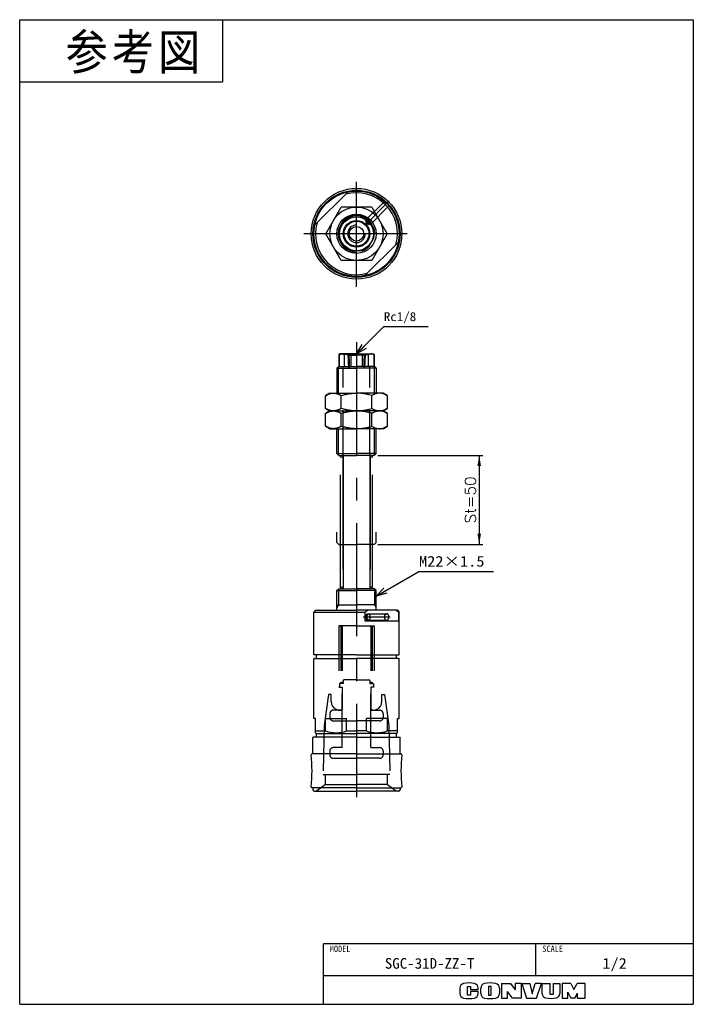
# Model space of a CAD drawing. Extents: x 0 to 189, y 0 to 277.
import ezdxf

# ---------------------------------------------------------------- set-up
doc = ezdxf.new("R2010")
doc.units = 0
for name, pattern in [('CENTER', [50.8, 31.75, -6.35, 6.35, -6.35]), ('DASHED', [19.05, 12.7, -6.35]), ('PHANTOM', [63.5, 31.75, -6.35, 6.35, -6.35, 6.35, -6.35])]:
    doc.linetypes.add(name, pattern=pattern)
doc.layers.get('0').update_dxf_attribs({"linetype": 'CONTINUOUS'})
doc.layers.get('DEFPOINTS').update_dxf_attribs({"linetype": 'CONTINUOUS'})
doc.styles.add('MX_DIMTXSTY_2', font='txt.sh', dxfattribs={"width": 1.05, "bigfont": 'extfont'})
doc.styles.add('MX_NOTE_STANDARD', font='txt.sh', dxfattribs={"bigfont": 'extfont'})
doc.dimstyles.new('MX_DIMSTYLE_参考図', dxfattribs={"dimtxt": 3, "dimasz": 2.5, "dimexe": 1, "dimexo": 1, "dimgap": 1, "dimtad": 1, "dimlfac": 2, "dimdsep": 46, "dimtxsty": 'MX_NOTE_STANDARD', "dimblk1": 'OPEN30', "dimblk2": 'OPEN30', "dimsah": 1, "dimcen": 2.5, "dimadec": 0, "dimazin": 0, "dimtfac": 1, "dimtmove": 0, "dimatfit": 3, "dimldrblk": 'OPEN30', "dimfxl": 1, "dimtzin": 0, "dimarcsym": 0})
doc.dimstyles.new('MXDIMSTYLE', dxfattribs={"dimtxt": 3, "dimasz": 2.5, "dimexe": 1, "dimexo": 1, "dimgap": 1, "dimtad": 1, "dimdsep": 46, "dimtxsty": 'MX_NOTE_STANDARD', "dimblk1": 'OPEN30', "dimblk2": 'OPEN30', "dimsah": 1, "dimcen": 2.5, "dimadec": 0, "dimazin": 0, "dimtfac": 1, "dimtmove": 0, "dimatfit": 3, "dimldrblk": 'OPEN30', "dimfxl": 1, "dimtzin": 0, "dimarcsym": 0})

# ---------------------------------------------------------------- blocks, each defined once
blk = doc.blocks.new('*D1')
at = {"color": 22, "linetype": 'CONTINUOUS'}
for p, q in [((100.678667, 154.213728), (130.179855, 154.213728)), ((129.179855, 154.213728), (129.179855, 129.213728)), ((100.678667, 129.213728), (130.179855, 129.213728))]:
    blk.add_line(p, q, dxfattribs=at)
for points in [[(128.679854, 151.213728), (129.679856, 151.213728), (129.179855, 154.213728)], [(129.679856, 132.213728), (128.679854, 132.213728), (129.179855, 129.213728)]]:
    blk.add_solid(points, dxfattribs=at)
at = {"layer": 'DEFPOINTS', "color": 0, "linetype": 'CONTINUOUS'}
for p in [(99.678667, 154.213728), (99.678667, 129.213728), (129.179855, 129.213728)]:
    blk.add_point(p, dxfattribs=at)
at = {"color": 22, "linetype": 'CONTINUOUS', "insert": (126.679855, 141.713728), "char_height": 3, "attachment_point": 5, "rotation": 90, "style": 'MX_DIMTXSTY_2'}
blk.add_mtext('\\A1;St=50', dxfattribs=at)
blk = doc.blocks.new('_OPEN30')
at = {"color": 0, "linetype": 'ByBlock', "lineweight": -2}
for p, q in [((-1, 0.267949), (0, 0)), ((0, 0), (-1, -0.267949)), ((0, 0), (-1, 0))]:
    blk.add_line(p, q, dxfattribs=at)

msp = doc.modelspace()

# ---------------------------------------------------------------- linework, layer by layer
at = {"color": 150, "linetype": 'CONTINUOUS'}
for p, q in [((0, 0), (0, 276.625)), ((0, 276.625), (189.3573, 276.625)), ((57, 276.625), (57, 259.125)), ((189.3573, 276.625), (189.3573, 0)), ((0, 259.125), (57, 259.125)), ((0, 0), (189.3573, 0))]:
    msp.add_line(p, q, dxfattribs=at)
at = {"color": 7, "linetype": 'CENTER'}
for p, q in [((94.6787, 201.558), (94.6787, 231.0475)), ((103.8975, 225.6994), (97.1696, 218.9715)), ((108.9198, 216.4805), (79.8827, 216.4805)), ((94.6787, 186.0216), (94.6787, 58.2391)), ((96.5748, 108.8137), (104.1693, 108.8137))]:
    msp.add_line(p, q, dxfattribs=at)
at = {"color": 254, "linetype": 'CONTINUOUS'}
for p, q in [((92.298, 228.242), (82.9172, 218.8612)), ((86.0184, 216.4805), (90.3485, 223.9805)), ((99.0088, 223.9805), (90.3485, 223.9805)), ((99.0088, 223.9805), (103.3389, 216.4805)), ((89.7844, 217.5035), (91.3457, 220.2076)), ((93.1174, 221.2305), (96.2399, 221.2305)), ((98.0117, 220.2076), (99.5729, 217.5035)), ((90.3485, 208.9805), (86.0184, 216.4805)), ((103.3389, 216.4805), (99.0088, 208.9805)), ((91.3457, 212.7535), (89.7844, 215.4576)), ((106.4402, 214.0999), (97.0593, 204.7191)), ((99.5729, 215.4576), (98.0117, 212.7535)), ((96.2399, 211.7305), (93.1174, 211.7305)), ((99.0088, 208.9805), (90.3485, 208.9805)), ((89.9287, 182.7137), (89.6787, 182.5694)), ((90.565, 182.7137), (89.9287, 182.7137)), ((94.6787, 182.7137), (90.565, 182.7137)), ((94.6787, 182.7137), (98.7923, 182.7137)), ((98.7923, 182.7137), (99.4287, 182.7137)), ((99.4287, 182.7137), (99.6787, 182.5694)), ((89.6787, 182.5694), (89.6787, 179.2137)), ((89.7844, 182.5694), (89.6787, 182.5694)), ((89.7844, 182.5694), (89.7844, 179.2137)), ((91.3457, 179.2137), (91.3457, 182.5694)), ((93.1174, 182.5694), (91.3457, 182.5694)), ((93.1174, 182.5694), (93.1174, 179.2137)), ((96.2399, 182.5694), (98.0117, 182.5694)), ((96.2399, 182.5694), (96.2399, 179.2137)), ((98.0117, 179.2137), (98.0117, 182.5694)), ((99.5729, 182.5694), (99.6787, 182.5694)), ((99.5729, 182.5694), (99.5729, 179.2137)), ((99.6787, 182.5694), (99.6787, 179.2137)), ((89.1787, 178.7137), (89.6787, 179.2137)), ((89.1787, 178.7137), (89.1787, 171.7137)), ((89.1787, 178.7137), (94.6787, 178.7137)), ((89.6787, 179.2137), (89.7844, 179.2137)), ((89.6787, 179.2137), (94.6787, 179.2137)), ((89.7844, 179.2137), (91.3457, 179.2137)), ((90.4287, 179.2137), (90.9787, 179.2137)), ((91.3457, 179.2137), (93.1174, 179.2137)), ((93.1174, 179.2137), (94.6787, 179.2137)), ((96.2399, 179.2137), (94.6787, 179.2137)), ((99.6787, 179.2137), (94.6787, 179.2137)), ((100.1787, 178.7137), (94.6787, 178.7137)), ((98.0117, 179.2137), (96.2399, 179.2137)), ((99.5729, 179.2137), (98.0117, 179.2137)), ((98.9287, 179.2137), (98.3787, 179.2137)), ((99.6787, 179.2137), (99.5729, 179.2137)), ((100.1787, 178.7137), (99.6787, 179.2137)), ((100.1787, 178.7137), (100.1787, 171.7137)), ((85.9287, 170.992), (87.1787, 171.7137)), ((87.1787, 171.7137), (86.0184, 171.0439)), ((87.1787, 171.7137), (88.1835, 171.7137)), ((87.1787, 171.7137), (89.3347, 171.7137)), ((88.1835, 171.7137), (94.6787, 171.7137)), ((101.1739, 171.7137), (94.6787, 171.7137)), ((102.1787, 171.7137), (100.0227, 171.7137)), ((102.1787, 171.7137), (101.1739, 171.7137)), ((103.4287, 170.992), (102.1787, 171.7137)), ((102.1787, 171.7137), (103.3389, 171.0439)), ((85.9287, 167.4354), (85.9287, 170.992)), ((90.3485, 167.3836), (90.3485, 171.0439)), ((99.0088, 167.3836), (99.0088, 171.0439)), ((103.4287, 167.4354), (103.4287, 170.992)), ((87.1787, 166.7137), (85.9287, 167.4354)), ((85.9287, 165.992), (87.1787, 166.7137)), ((85.9287, 162.4354), (85.9287, 165.992)), ((86.0184, 167.3836), (87.1787, 166.7137)), ((87.1787, 166.7137), (86.0184, 166.0439)), ((87.1787, 166.7137), (88.1835, 166.7137)), ((87.1787, 166.7137), (88.1835, 166.7137)), ((87.1787, 166.7137), (89.3347, 166.7137)), ((87.1787, 166.7137), (89.3347, 166.7137)), ((87.1787, 166.7137), (94.6787, 166.7137)), ((88.1835, 166.7137), (94.6787, 166.7137)), ((88.1835, 166.7137), (94.6787, 166.7137)), ((90.3485, 162.3836), (90.3485, 166.0439)), ((102.1787, 166.7137), (94.6787, 166.7137)), ((101.1739, 166.7137), (94.6787, 166.7137)), ((101.1739, 166.7137), (94.6787, 166.7137)), ((99.0088, 162.3836), (99.0088, 166.0439)), ((102.1787, 166.7137), (100.0227, 166.7137)), ((102.1787, 166.7137), (100.0227, 166.7137)), ((102.1787, 166.7137), (101.1739, 166.7137)), ((102.1787, 166.7137), (101.1739, 166.7137)), ((102.1787, 166.7137), (103.4287, 167.4354)), ((103.3389, 167.3836), (102.1787, 166.7137)), ((103.4287, 165.992), (102.1787, 166.7137)), ((102.1787, 166.7137), (103.3389, 166.0439)), ((103.4287, 162.4354), (103.4287, 165.992)), ((87.1787, 161.7137), (85.9287, 162.4354)), ((86.0184, 162.3836), (87.1787, 161.7137)), ((87.1787, 161.7137), (88.1835, 161.7137)), ((87.1787, 161.7137), (89.3347, 161.7137)), ((88.1835, 161.7137), (94.6787, 161.7137)), ((89.1787, 154.7137), (89.1787, 161.7137)), ((101.1739, 161.7137), (94.6787, 161.7137)), ((102.1787, 161.7137), (100.0227, 161.7137)), ((100.1787, 154.7137), (100.1787, 161.7137)), ((102.1787, 161.7137), (101.1739, 161.7137)), ((102.1787, 161.7137), (103.4287, 162.4354)), ((103.3389, 162.3836), (102.1787, 161.7137)), ((89.1787, 154.7137), (89.6787, 154.2137)), ((89.1787, 154.7137), (94.6787, 154.7137)), ((89.6787, 154.2137), (94.6787, 154.2137)), ((90.4287, 154.2137), (90.9287, 154.2137)), ((90.9287, 154.2137), (90.9287, 135.6799)), ((100.1787, 154.7137), (94.6787, 154.7137)), ((99.6787, 154.2137), (94.6787, 154.2137)), ((98.4287, 154.2137), (98.4287, 135.6799)), ((98.9287, 154.2137), (98.4287, 154.2137)), ((100.1787, 154.7137), (99.6787, 154.2137)), ((90.9287, 135.6799), (90.9287, 116.7137)), ((98.4287, 135.6799), (98.4287, 116.7137)), ((89.1787, 116.2137), (89.6787, 116.7137)), ((89.1787, 110.7137), (89.1787, 116.2137)), ((89.1787, 116.2137), (94.6787, 116.2137)), ((89.1864, 116.2137), (89.6864, 116.7137)), ((89.6787, 116.7137), (94.6787, 116.7137)), ((89.6787, 116.7137), (94.6787, 116.7137)), ((89.6864, 116.7137), (91.3364, 116.7137)), ((91.0864, 116.7137), (91.3364, 116.7137)), ((99.6787, 116.7137), (94.6787, 116.7137)), ((99.6787, 116.7137), (94.6787, 116.7137)), ((100.1787, 116.2137), (94.6787, 116.2137)), ((99.671, 116.7137), (98.021, 116.7137)), ((98.271, 116.7137), (98.021, 116.7137)), ((100.171, 116.2137), (99.671, 116.7137)), ((100.1787, 116.2137), (99.6787, 116.7137)), ((100.1787, 110.7137), (100.1787, 116.2137)), ((83.1787, 110.7137), (82.6787, 110.2137)), ((83.1787, 110.7137), (94.6787, 110.7137)), ((89.1787, 112.2137), (94.6787, 112.2137)), ((100.1787, 112.2137), (94.6787, 112.2137)), ((106.1787, 110.7137), (94.6787, 110.7137)), ((97.0593, 110.2137), (97.7341, 110.7137)), ((106.4402, 110.2137), (105.7653, 110.7137)), ((106.1787, 110.7137), (106.6787, 110.2137)), ((82.6787, 98.2637), (82.6787, 110.2137)), ((82.6787, 110.2137), (94.6787, 110.2137)), ((94.6787, 110.2137), (97.0593, 110.2137)), ((97.0593, 110.2137), (97.0593, 107.7137)), ((106.6787, 110.2137), (106.4402, 110.2137)), ((106.4402, 110.2137), (106.4402, 107.7137)), ((106.6787, 98.2637), (106.6787, 110.2137)), ((97.0593, 107.7137), (106.4402, 107.7137)), ((82.7787, 98.1637), (82.6787, 98.2637)), ((82.7787, 97.1637), (82.6787, 97.0637)), ((82.6787, 80.2637), (82.6787, 97.0637)), ((94.6787, 98.1637), (82.7787, 98.1637)), ((82.9287, 97.1637), (82.7787, 97.1637)), ((82.9287, 97.1637), (94.6787, 97.1637)), ((83.4287, 97.1637), (83.4287, 98.1637)), ((94.6787, 98.1637), (106.5787, 98.1637)), ((106.4287, 97.1637), (94.6787, 97.1637)), ((105.9287, 97.1637), (105.9287, 98.1637)), ((106.4287, 97.1637), (106.5787, 97.1637)), ((106.5787, 98.1637), (106.6787, 98.2637)), ((106.5787, 97.1637), (106.6787, 97.0637)), ((106.6787, 80.2637), (106.6787, 97.0637)), ((83.1787, 80.2637), (82.6787, 80.2637)), ((83.1787, 76.3137), (83.1787, 80.2637)), ((85.9601, 80.2637), (91.8973, 80.2637)), ((85.9601, 80.2637), (91.8973, 80.2637)), ((85.9601, 76.8137), (85.9601, 80.2637)), ((90.0537, 82.6137), (90.6787, 82.6137)), ((91.8973, 76.8137), (91.8973, 80.2637)), ((97.4601, 76.8137), (97.4601, 80.2637)), ((103.3973, 80.2637), (97.4601, 80.2637)), ((103.3973, 80.2637), (97.4601, 80.2637)), ((99.3037, 82.6137), (98.6787, 82.6137)), ((103.3973, 76.8137), (103.3973, 80.2637)), ((106.1787, 80.2637), (106.6787, 80.2637)), ((106.1787, 76.3137), (106.1787, 80.2637)), ((82.5287, 75.0637), (82.4287, 74.9637)), ((82.4287, 70.4637), (82.4287, 74.9637)), ((94.6787, 75.0637), (82.5287, 75.0637)), ((83.1787, 76.8137), (85.9601, 76.8137)), ((83.1787, 76.3137), (83.4287, 76.0637)), ((83.4287, 75.0637), (83.4287, 76.0637)), ((83.4287, 76.0637), (94.6787, 76.0637)), ((91.8973, 76.8137), (94.6787, 76.8137)), ((97.4601, 76.8137), (94.6787, 76.8137)), ((105.9287, 76.0637), (94.6787, 76.0637)), ((94.6787, 75.0637), (106.8287, 75.0637)), ((106.1787, 76.8137), (103.3973, 76.8137)), ((106.1787, 76.3137), (105.9287, 76.0637)), ((105.9287, 75.0637), (105.9287, 76.0637)), ((106.8287, 75.0637), (106.9287, 74.9637)), ((106.9287, 70.4637), (106.9287, 74.9637)), ((94.6787, 70.3637), (82.1787, 70.3637)), ((82.6787, 70.3637), (82.5287, 70.3637)), ((94.6787, 70.3637), (107.1787, 70.3637)), ((106.6787, 70.3637), (106.8287, 70.3637)), ((94.6787, 60.8637), (82.1787, 60.8637)), ((82.6787, 60.8637), (82.5287, 60.8637)), ((94.6787, 60.8637), (107.1787, 60.8637)), ((106.6787, 60.8637), (106.8287, 60.8637)), ((82.4287, 60.7637), (82.4287, 60.2637)), ((82.8287, 59.8637), (94.6787, 59.8637)), ((106.5287, 59.8637), (94.6787, 59.8637)), ((106.9287, 60.7637), (106.9287, 60.2637))]:
    msp.add_line(p, q, dxfattribs=at)
at = {"color": 7, "linetype": 'DASHED'}
for p, q in [((97.2243, 220.2989), (102.5037, 225.5783)), ((98.497, 219.0261), (103.7764, 224.3055)), ((97.2243, 220.2989), (97.4932, 219.2951)), ((97.2243, 220.2989), (97.8606, 219.6625)), ((98.497, 219.0261), (97.4932, 219.2951)), ((98.497, 219.0261), (97.8606, 219.6625)), ((92.524, 182.4141), (92.1913, 182.7137)), ((92.2083, 182.7137), (92.418, 178.7137)), ((96.8333, 182.4141), (97.166, 182.7137)), ((97.149, 182.7137), (96.9394, 178.7137)), ((92.524, 182.4141), (92.6287, 180.4178)), ((92.524, 182.4141), (94.6787, 182.4141)), ((92.6287, 180.4178), (92.6287, 178.7137)), ((96.8333, 182.4141), (94.6787, 182.4141)), ((96.8333, 182.4141), (96.7287, 180.4178)), ((96.7287, 180.4178), (96.7287, 178.7137)), ((90.9287, 154.2137), (90.9287, 179.2137)), ((92.418, 178.7137), (94.6787, 178.7137)), ((96.9394, 178.7137), (94.6787, 178.7137)), ((98.4287, 154.2137), (98.4287, 179.2137)), ((97.8606, 109.7137), (97.4932, 108.8137)), ((97.8606, 107.9137), (97.4932, 108.8137)), ((97.8606, 109.7137), (103.1639, 109.7137)), ((97.8606, 107.9137), (103.1639, 107.9137)), ((89.6787, 106.3637), (89.6787, 89.1137)), ((94.6787, 106.3637), (89.6787, 106.3637)), ((90.2787, 106.3637), (90.2787, 90.1137)), ((90.6787, 106.3637), (90.6787, 90.1137)), ((94.6787, 106.3637), (99.6787, 106.3637)), ((98.6787, 106.3637), (98.6787, 90.1137)), ((99.0787, 106.3637), (99.0787, 90.1137)), ((99.6787, 106.3637), (99.6787, 89.1137)), ((89.6787, 89.1137), (90.6787, 89.1137)), ((90.0287, 90.1137), (89.9287, 90.0137)), ((89.9287, 90.0137), (89.9287, 89.2137)), ((90.0287, 89.1137), (89.9287, 89.2137)), ((90.9287, 90.1137), (90.0287, 90.1137)), ((90.6787, 89.1137), (90.6787, 82.8637)), ((90.9287, 91.0137), (91.0287, 91.1137)), ((90.9287, 91.0137), (90.9287, 90.1137)), ((94.6787, 91.1137), (91.0287, 91.1137)), ((94.6787, 91.1137), (98.3287, 91.1137)), ((98.4287, 91.0137), (98.3287, 91.1137)), ((98.4287, 91.0137), (98.4287, 90.1137)), ((98.4287, 90.1137), (99.3287, 90.1137)), ((99.6787, 89.1137), (98.6787, 89.1137)), ((98.6787, 89.1137), (98.6787, 82.8637)), ((99.3287, 90.1137), (99.4287, 90.0137)), ((99.3287, 89.1137), (99.4287, 89.2137)), ((99.4287, 90.0137), (99.4287, 89.2137)), ((86.8037, 87.0637), (85.5787, 78.3137)), ((87.5537, 87.0637), (86.8037, 87.0637)), ((87.5537, 85.1137), (87.5537, 87.0637)), ((90.6787, 82.6137), (90.6787, 87.1331)), ((98.6787, 82.6137), (98.6787, 87.1331)), ((101.8037, 85.1137), (101.8037, 87.0637)), ((101.8037, 87.0637), (102.5537, 87.0637)), ((102.5537, 87.0637), (103.7787, 78.3137)), ((90.6787, 72.1137), (90.6787, 85.1137)), ((98.6787, 72.1137), (98.6787, 85.1137)), ((85.5779, 78.3084), (85.2787, 64.5637)), ((85.5809, 78.4448), (85.5809, 78.4456)), ((85.6411, 79.0448), (85.6411, 79.0456)), ((103.7162, 79.0448), (103.7162, 79.0456)), ((103.7764, 78.4448), (103.7764, 78.4456)), ((103.7794, 78.3084), (104.0787, 64.5637)), ((90.6787, 72.1137), (88.1787, 72.1137)), ((98.6787, 72.1137), (101.1787, 72.1137)), ((87.1787, 71.1137), (87.1787, 70.1137)), ((102.1787, 71.1137), (102.1787, 70.1137)), ((88.1787, 69.1137), (94.6787, 69.1137)), ((101.1787, 69.1137), (94.6787, 69.1137)), ((85.2787, 64.5637), (94.6787, 64.5637)), ((85.9287, 61.7637), (85.9287, 64.5637)), ((104.0787, 64.5637), (94.6787, 64.5637)), ((103.4287, 61.7637), (103.4287, 64.5637)), ((85.9287, 61.7637), (83.4287, 59.8637)), ((85.9287, 61.7637), (94.6787, 61.7637)), ((103.4287, 61.7637), (94.6787, 61.7637)), ((103.4287, 61.7637), (105.9287, 59.8637))]:
    msp.add_line(p, q, dxfattribs=at)
at = {"color": 7, "linetype": 'CONTINUOUS'}
for p, q in [((89.5787, 171.7137), (89.5787, 179.1137)), ((99.7787, 171.7137), (99.7787, 179.1137)), ((89.5787, 154.3137), (89.5787, 161.7137)), ((99.7787, 154.3137), (99.7787, 161.7137)), ((89.5847, 116.6197), (89.5847, 112.2137)), ((99.7727, 116.6197), (99.7727, 112.2137)), ((89.5847, 112.2137), (89.1787, 111.5105)), ((99.7727, 112.2137), (100.1787, 111.5105))]:
    msp.add_line(p, q, dxfattribs=at)
at = {"color": 7, "linetype": 'PHANTOM'}
for p, q in [((90.2037, 117.0137), (90.2037, 153.9137)), ((90.8037, 153.9137), (90.8037, 117.0137)), ((98.5537, 153.9137), (98.5537, 117.0137)), ((99.1537, 117.0137), (99.1537, 153.9137)), ((89.1787, 129.7137), (89.1787, 132.6371)), ((100.1787, 129.7137), (100.1787, 132.6371)), ((89.1787, 129.7137), (89.6787, 129.2137)), ((89.6787, 129.2137), (94.6787, 129.2137)), ((99.6787, 129.2137), (94.6787, 129.2137)), ((100.1787, 129.7137), (99.6787, 129.2137)), ((87.1787, 81.6137), (87.1787, 80.6137)), ((90.6787, 82.6137), (88.1787, 82.6137)), ((98.6787, 82.6137), (101.1787, 82.6137)), ((102.1787, 81.6137), (102.1787, 80.6137)), ((88.1787, 79.6137), (94.6787, 79.6137)), ((101.1787, 79.6137), (94.6787, 79.6137))]:
    msp.add_line(p, q, dxfattribs=at)
at = {"color": 253, "linetype": 'CONTINUOUS'}
for p, q in [((85.6411, 79.0448), (85.6411, 79.0456)), ((85.6411, 79.0448), (85.6411, 79.0456)), ((103.7162, 79.0448), (103.7162, 79.0456)), ((103.7162, 79.0448), (103.7162, 79.0456))]:
    msp.add_line(p, q, dxfattribs=at)
at = {"color": 255, "linetype": 'CONTINUOUS'}
for p, q in [((189.3573, 17), (85.3573, 17)), ((85.3573, 0), (85.3573, 17)), ((145.1063, 8), (145.1063, 17)), ((189.3573, 8), (85.3573, 8))]:
    msp.add_line(p, q, dxfattribs=at)
at = {"color": 220, "linetype": 'CONTINUOUS'}
for p, q in [((135.4573, 5.8919), (135.4573, 1.7119)), ((135.4573, 5.8919), (137.9573, 5.8919)), ((137.9573, 5.8919), (139.2573, 4.0806)), ((140.9573, 5.8919), (139.2573, 5.8919)), ((139.2573, 5.8919), (139.2573, 4.0806)), ((140.9573, 5.8919), (140.9573, 1.7119)), ((141.1373, 5.8919), (142.5073, 1.7119)), ((141.1373, 5.8919), (143.3873, 5.8919)), ((143.3873, 5.8919), (144.0573, 2.9119)), ((144.0573, 2.9119), (144.8573, 5.8919)), ((146.6573, 5.8919), (144.8573, 5.8919)), ((145.2573, 1.7119), (146.6573, 5.8919)), ((146.9073, 2.963), (146.9073, 5.8919)), ((146.9073, 5.8919), (149.1573, 5.8919)), ((149.1573, 2.7119), (149.1573, 5.8919)), ((149.9373, 5.8919), (151.8073, 5.8919)), ((149.9373, 5.8919), (149.9373, 2.7119)), ((151.8073, 5.8919), (151.8073, 3.0119)), ((152.4873, 5.8919), (152.4873, 1.7119)), ((154.9573, 5.8919), (152.4873, 5.8919)), ((154.9573, 5.8919), (155.7773, 4.1919)), ((155.7773, 4.1919), (156.7173, 5.8919)), ((158.9573, 5.8919), (156.7173, 5.8919)), ((158.9573, 1.7119), (158.9573, 5.8919)), ((123.7573, 4.5846), (123.7573, 3.0193)), ((125.9073, 5.0419), (126.7573, 5.0419)), ((125.9073, 2.5919), (125.9073, 5.0419)), ((126.7573, 5.0419), (126.7573, 4.1619)), ((126.7573, 4.1619), (128.8573, 4.1619)), ((128.8573, 3.5919), (126.7573, 3.5919)), ((126.7573, 3.5919), (126.7573, 2.5919)), ((128.8573, 4.1619), (128.8573, 4.5846)), ((128.8573, 3.0193), (128.8573, 3.5919)), ((129.6073, 3.033), (129.6073, 4.5709)), ((132.5573, 5.0419), (131.8073, 5.0419)), ((131.8073, 5.0419), (131.8073, 2.5919)), ((132.5573, 2.5919), (132.5573, 5.0419)), ((134.8373, 4.5709), (134.8373, 3.033)), ((138.5373, 1.7119), (137.1373, 3.6119)), ((137.1373, 1.7119), (137.1373, 3.6119)), ((154.0473, 3.3665), (154.9573, 1.7119)), ((154.0473, 1.7119), (154.0473, 3.3665)), ((156.0573, 1.7119), (156.8073, 3.1619)), ((156.8073, 1.7119), (156.8073, 3.1619)), ((126.7573, 2.5919), (125.9073, 2.5919)), ((131.8073, 2.5919), (132.5573, 2.5919)), ((135.4573, 1.7119), (137.1373, 1.7119)), ((140.9573, 1.7119), (138.5373, 1.7119)), ((142.5073, 1.7119), (145.2573, 1.7119)), ((149.9373, 2.7119), (149.1573, 2.7119)), ((152.4873, 1.7119), (154.0773, 1.7119)), ((156.0573, 1.7119), (154.9573, 1.7119)), ((156.8073, 1.7119), (158.9573, 1.7119))]:
    msp.add_line(p, q, dxfattribs=at)
at = {"color": 254, "linetype": 'CONTINUOUS'}
for centre, radius in [((94.6787, 216.4805), 12.75), ((94.6787, 216.4805), 12.25), ((94.6787, 216.4805), 12), ((94.6787, 216.4805), 7.5), ((94.6787, 216.4805), 5.5), ((94.6787, 216.4805), 4.75), ((94.6787, 216.4805), 3.75), ((94.6787, 216.4805), 3.5), ((94.6787, 216.4805), 2.05), ((90.5037, 153.9137), 0.3), ((98.8537, 153.9137), 0.3), ((90.5037, 117.0137), 0.3), ((90.5037, 117.0137), 0.3), ((90.5114, 117.0137), 0.3), ((90.5114, 117.0137), 0.3), ((98.846, 117.0137), 0.3), ((98.846, 117.0137), 0.3), ((98.8537, 117.0137), 0.3), ((98.8537, 117.0137), 0.3)]:
    msp.add_circle(centre, radius, dxfattribs=at)
at = {"color": 7, "linetype": 'DASHED'}
for centre in [(90.4787, 106.1637), (98.8787, 106.1637), (90.4787, 90.3137), (98.8787, 90.3137)]:
    msp.add_circle(centre, 0.2, dxfattribs=at)
at = {"color": 254, "linetype": 'CONTINUOUS'}
for centre, radius, start, end in [((94.6787, 216.4805), 11.5, 344.591846, 105.408154), ((94.6787, 216.4805), 11.5, 164.591846, 285.408154), ((94.6787, 216.4805), 5, 108.194872, 131.805128), ((94.6787, 216.4805), 5, 48.194872, 71.805128), ((94.6787, 216.4805), 5, 168.194872, 191.805128), ((94.6787, 216.4805), 5, 348.194872, 11.805128), ((94.6787, 216.4805), 5, 228.194872, 251.805128), ((94.6787, 216.4805), 5, 288.194872, 311.805128), ((90.4287, 82.8637), 0.25, 270, 0), ((98.9287, 82.8637), 0.25, 180, 270), ((88.9287, 85.3762), 9.0625, 250.878767, 289.121233), ((100.4287, 85.3762), 9.0625, 250.878767, 289.121233), ((82.1787, 70.1137), 0.25, 90, 180), ((41.6786, 65.6207), 40.5001, 353.650119, 6.369469), ((82.5287, 70.4637), 0.1, 180, 270), ((106.8287, 70.4637), 0.1, 270, 0), ((107.1787, 70.1137), 0.25, 0, 90), ((147.6788, 65.6207), 40.5001, 173.630531, 186.349881), ((82.1787, 61.1137), 0.25, 173.650119, 270), ((82.5287, 60.7637), 0.1, 90, 180), ((106.8287, 60.7637), 0.1, 0, 90), ((107.1787, 61.1137), 0.25, 270, 6.349881), ((82.8287, 60.2637), 0.4, 180, 270), ((106.5287, 60.2637), 0.4, 270, 0)]:
    msp.add_arc(centre, radius, start, end, dxfattribs=at)
at = {"color": 7, "linetype": 'CONTINUOUS'}
for radius, start, end in [(5.125, 0, 270), (2.4703, 90, 0)]:
    msp.add_arc((94.6787, 216.4805), radius, start, end, dxfattribs=at)
at = {"color": 7, "linetype": 'DASHED'}
for centre, radius, start, end in [((90.0537, 85.1137), 2.5, 180, 270), ((90.0537, 85.1137), 2.5, 211.788331, 270), ((99.3037, 85.1137), 2.5, 270, 0), ((99.3037, 85.1137), 2.5, 270, 328.211669), ((88.1787, 71.1137), 1, 90, 180), ((101.1787, 71.1137), 1, 0, 90), ((88.1787, 70.1137), 1, 180, 270), ((101.1787, 70.1137), 1, 270, 0)]:
    msp.add_arc(centre, radius, start, end, dxfattribs=at)
at = {"color": 7, "linetype": 'PHANTOM'}
for centre, start, end in [((88.1787, 81.6137), 90, 180), ((88.1787, 80.6137), 180, 270), ((101.1787, 81.6137), 0, 90), ((101.1787, 80.6137), 270, 0)]:
    msp.add_arc(centre, 1, start, end, dxfattribs=at)
at = {"color": 220, "linetype": 'CONTINUOUS'}
for centre, radius, start, end in [((125.0573, 4.5846), 1.3, 101.631293, 180), ((126.3073, -1.4881), 7.5, 78.368707, 101.631293), ((127.5573, 4.5846), 1.3, 0, 78.368707), ((130.9073, 4.5709), 1.3, 102.245257, 180), ((132.2223, -1.4881), 7.5, 77.754743, 102.245257), ((133.5373, 4.5709), 1.3, 0, 77.754743), ((125.0573, 3.0193), 1.3, 180, 258.368707), ((127.5573, 3.0193), 1.3, 281.631293, 0), ((130.9073, 3.033), 1.3, 180, 257.754743), ((133.5373, 3.033), 1.3, 282.245257, 0), ((148.1073, 2.963), 1.2, 180, 259.765703), ((150.6073, 3.0119), 1.2, 282.475783, 0), ((126.3073, 9.0919), 7.5, 258.368707, 281.631293), ((132.2223, 9.0919), 7.5, 257.754743, 282.245257), ((149.2356, 9.2119), 7.55, 259.765703, 282.475783)]:
    msp.add_arc(centre, radius, start, end, dxfattribs=at)
at = {"color": 7, "linetype": 'DASHED'}
msp.add_ellipse((97.8606, 108.8137), major_axis=(0, 0.9), ratio=0.707107, dxfattribs=at)
for ratio, start_param, end_param in [(0.733661, 0, 3.1415932), (0.680553, 3.14159265, 0)]:
    msp.add_ellipse((103.1639, 108.8137), major_axis=(0, 0.9), ratio=ratio, start_param=start_param, end_param=end_param, dxfattribs=at)
at = {"color": 254, "linetype": 'CONTINUOUS'}
for points, start_tangent, end_tangent in [([(89.7844, 182.5694), (89.9773, 182.631), (90.1716, 182.6764), (90.3679, 182.7043), (90.565, 182.7137)], (0.93962037, 0.34221858), (0.99999913, 0.00131797)), ([(90.565, 182.7137), (90.7087, 182.7087), (90.8524, 182.6937), (91.1398, 182.6346), (91.3457, 182.5694)], (0.99999986, -0.00052155), (0.93926653, -0.34318857)), ([(93.1174, 182.5694), (93.4557, 182.6243), (93.7591, 182.6628), (94.064, 182.6909), (94.3709, 182.708), (94.6787, 182.7137)], (0.98399362, 0.17820372), (0.99999999, 0.00016733)), ([(96.2399, 182.5694), (95.9016, 182.6243), (95.5982, 182.6628), (95.2933, 182.6909), (94.9864, 182.708), (94.6787, 182.7137)], (-0.98399362, 0.17820372), (-0.99999999, 0.00016733)), ([(98.7923, 182.7137), (98.6486, 182.7087), (98.5049, 182.6937), (98.2175, 182.6346), (98.0117, 182.5694)], (-0.99999986, -0.00052155), (-0.93926653, -0.34318857)), ([(99.5729, 182.5694), (99.3801, 182.631), (99.1857, 182.6764), (98.9894, 182.7043), (98.7923, 182.7137)], (-0.93962037, 0.34221858), (-0.99999913, 0.00131797)), ([(86.0184, 171.0439), (86.2804, 171.1881), (86.5443, 171.3181), (86.8108, 171.4328), (87.0791, 171.5299), (87.3527, 171.6087), (87.6277, 171.6664), (87.9053, 171.7018), (88.1835, 171.7137)], (0.86489484, 0.5019531), (0.99999936, 0.00113208)), ([(88.1835, 171.7137), (88.3375, 171.7101), (88.5898, 171.6884), (88.8415, 171.6476), (89.0936, 171.588), (89.3446, 171.5109), (89.5976, 171.4161), (89.849, 171.3059), (90.0996, 171.1812), (90.3485, 171.0439)], (0.99999997, -0.00023091), (0.86500821, -0.50175771)), ([(90.3485, 171.0439), (91.1455, 171.2573), (91.5479, 171.3516), (91.9523, 171.4365), (92.3616, 171.5118), (92.7727, 171.5761), (93.1868, 171.6289), (93.6022, 171.6694), (94.1395, 171.7026), (94.6787, 171.7137)], (0.9603183, 0.27890637), (0.99999997, 0.00022774)), ([(99.0088, 171.0439), (98.2119, 171.2573), (97.8095, 171.3516), (97.405, 171.4365), (96.9958, 171.5118), (96.5846, 171.5761), (96.1706, 171.6289), (95.7551, 171.6694), (95.2178, 171.7026), (94.6787, 171.7137)], (-0.9603183, 0.27890637), (-0.99999997, 0.00022774)), ([(101.1739, 171.7137), (101.0199, 171.7101), (100.7676, 171.6884), (100.5159, 171.6476), (100.2637, 171.588), (100.0127, 171.5109), (99.7598, 171.4161), (99.5083, 171.3059), (99.2577, 171.1812), (99.0088, 171.0439)], (-0.99999997, -0.00023091), (-0.86500821, -0.50175771)), ([(103.3389, 171.0439), (103.0769, 171.1881), (102.8131, 171.3181), (102.5465, 171.4328), (102.2782, 171.5299), (102.0046, 171.6087), (101.7297, 171.6664), (101.452, 171.7018), (101.1739, 171.7137)], (-0.86489484, 0.5019531), (-0.99999936, 0.00113208)), ([(88.1835, 166.7137), (88.0295, 166.7174), (87.7772, 166.7391), (87.5255, 166.7799), (87.2733, 166.8394), (87.0224, 166.9165), (86.7694, 167.0114), (86.518, 167.1216), (86.2674, 167.2462), (86.0184, 167.3836)], (-0.99999997, 0.00023091), (-0.86500821, 0.50175771)), ([(86.0184, 166.0439), (86.2804, 166.1881), (86.5443, 166.3181), (86.8108, 166.4328), (87.0791, 166.5299), (87.3527, 166.6087), (87.6277, 166.6664), (87.9053, 166.7018), (88.1835, 166.7137)], (0.86489484, 0.5019531), (0.99999936, 0.00113208)), ([(90.3485, 167.3836), (90.0865, 167.2394), (89.8227, 167.1093), (89.5561, 166.9947), (89.2878, 166.8976), (89.0142, 166.8187), (88.7393, 166.761), (88.4616, 166.7256), (88.1835, 166.7137)], (-0.86489484, -0.5019531), (-0.99999936, -0.00113208)), ([(88.1835, 166.7137), (88.3375, 166.7101), (88.5898, 166.6884), (88.8415, 166.6476), (89.0936, 166.588), (89.3446, 166.5109), (89.5976, 166.4161), (89.849, 166.3059), (90.0996, 166.1812), (90.3485, 166.0439)], (0.99999997, -0.00023091), (0.86500821, -0.50175771)), ([(94.6787, 166.7137), (94.1391, 166.7249), (93.5995, 166.7583), (93.1898, 166.7982), (92.7814, 166.8501), (92.3734, 166.9137), (91.9672, 166.988), (91.5597, 167.0732), (91.1544, 167.168), (90.3485, 167.3836)], (-0.99999997, 0.00022893), (-0.96030867, 0.27893952)), ([(90.3485, 166.0439), (91.1455, 166.2573), (91.5479, 166.3516), (91.9523, 166.4365), (92.3616, 166.5118), (92.7727, 166.5761), (93.1868, 166.6289), (93.6022, 166.6694), (94.1395, 166.7026), (94.6787, 166.7137)], (0.9603183, 0.27890637), (0.99999997, 0.00022774)), ([(94.6787, 166.7137), (95.2183, 166.7249), (95.7579, 166.7583), (96.1675, 166.7982), (96.5759, 166.8501), (96.9839, 166.9137), (97.3901, 166.988), (97.7976, 167.0732), (98.203, 167.168), (99.0088, 167.3836)], (0.99999997, 0.00022893), (0.96030867, 0.27893952)), ([(99.0088, 166.0439), (98.2119, 166.2573), (97.8095, 166.3516), (97.405, 166.4365), (96.9958, 166.5118), (96.5846, 166.5761), (96.1706, 166.6289), (95.7551, 166.6694), (95.2178, 166.7026), (94.6787, 166.7137)], (-0.9603183, 0.27890637), (-0.99999997, 0.00022774)), ([(99.0088, 167.3836), (99.2708, 167.2394), (99.5346, 167.1093), (99.8012, 166.9947), (100.0695, 166.8976), (100.3431, 166.8187), (100.6181, 166.761), (100.8957, 166.7256), (101.1739, 166.7137)], (0.86489484, -0.5019531), (0.99999936, -0.00113208)), ([(101.1739, 166.7137), (101.0199, 166.7101), (100.7676, 166.6884), (100.5159, 166.6476), (100.2637, 166.588), (100.0127, 166.5109), (99.7598, 166.4161), (99.5083, 166.3059), (99.2577, 166.1812), (99.0088, 166.0439)], (-0.99999997, -0.00023091), (-0.86500821, -0.50175771)), ([(101.1739, 166.7137), (101.3279, 166.7174), (101.5801, 166.7391), (101.8319, 166.7799), (102.084, 166.8394), (102.335, 166.9165), (102.588, 167.0114), (102.8394, 167.1216), (103.09, 167.2462), (103.3389, 167.3836)], (0.99999997, 0.00023091), (0.86500821, 0.50175771)), ([(103.3389, 166.0439), (103.0769, 166.1881), (102.8131, 166.3181), (102.5465, 166.4328), (102.2782, 166.5299), (102.0046, 166.6087), (101.7297, 166.6664), (101.452, 166.7018), (101.1739, 166.7137)], (-0.86489484, 0.5019531), (-0.99999936, 0.00113208)), ([(88.1835, 161.7137), (88.0295, 161.7174), (87.7772, 161.7391), (87.5255, 161.7799), (87.2733, 161.8394), (87.0224, 161.9165), (86.7694, 162.0114), (86.518, 162.1216), (86.2674, 162.2462), (86.0184, 162.3836)], (-0.99999997, 0.00023091), (-0.86500821, 0.50175771)), ([(90.3485, 162.3836), (90.0865, 162.2394), (89.8227, 162.1093), (89.5561, 161.9947), (89.2878, 161.8976), (89.0142, 161.8187), (88.7393, 161.761), (88.4616, 161.7256), (88.1835, 161.7137)], (-0.86489484, -0.5019531), (-0.99999936, -0.00113208)), ([(94.6787, 161.7137), (94.1391, 161.7249), (93.5995, 161.7583), (93.1898, 161.7982), (92.7814, 161.8501), (92.3734, 161.9137), (91.9672, 161.988), (91.5597, 162.0732), (91.1544, 162.168), (90.3485, 162.3836)], (-0.99999997, 0.00022893), (-0.96030867, 0.27893952)), ([(94.6787, 161.7137), (95.2183, 161.7249), (95.7579, 161.7583), (96.1675, 161.7982), (96.5759, 161.8501), (96.9839, 161.9137), (97.3901, 161.988), (97.7976, 162.0732), (98.203, 162.168), (99.0088, 162.3836)], (0.99999997, 0.00022893), (0.96030867, 0.27893952)), ([(99.0088, 162.3836), (99.2708, 162.2394), (99.5346, 162.1093), (99.8012, 161.9947), (100.0695, 161.8976), (100.3431, 161.8187), (100.6181, 161.761), (100.8957, 161.7256), (101.1739, 161.7137)], (0.86489484, -0.5019531), (0.99999936, -0.00113208)), ([(101.1739, 161.7137), (101.3279, 161.7174), (101.5801, 161.7391), (101.8319, 161.7799), (102.084, 161.8394), (102.335, 161.9165), (102.588, 162.0114), (102.8394, 162.1216), (103.09, 162.2462), (103.3389, 162.3836)], (0.99999997, 0.00023091), (0.86500821, 0.50175771))]:
    msp.add_spline(points, degree=3, dxfattribs=dict(at, start_tangent=start_tangent, end_tangent=end_tangent))

# ---------------------------------------------------------------- texts
at = {"color": 255, "linetype": 'CONTINUOUS', "insert": (12.8935, 272.5523), "char_height": 10, "attachment_point": 1, "line_spacing_factor": 0.72}
msp.add_mtext('\\T1.095445;\\W0.912871;\\A1;参考図', dxfattribs=at)
at = {"color": 7, "linetype": 'CONTINUOUS', "attachment_point": 4, "line_spacing_factor": 0.72}
for s, insert, char_height in [('\\W1.071429;\\A1;Rc1/8', (102.355, 192.89), 2.5), ('\\W1.129032;\\A1;M22×1.5', (112.2333, 124.4386), 3)]:
    msp.add_mtext(s, dxfattribs=dict(at, insert=insert, char_height=char_height))
at = {"color": 140, "linetype": 'CONTINUOUS', "attachment_point": 2}
for s, insert, char_height, line_spacing_factor in [('\\W0.944444;\\A1;MODEL', (90.0699, 16.4954), 1.8, 0.6), ('\\W0.944444;\\A1;SCALE', (149.8189, 16.4954), 1.8, 0.6), ('\\W1.028571;\\A1;SGC-31D-ZZ-T', (115.2318, 13), 3, 0.72), ('\\W1.125000;\\A1;1/2', (167.2318, 13), 3, 0.72)]:
    msp.add_mtext(s, dxfattribs=dict(at, insert=insert, char_height=char_height, line_spacing_factor=line_spacing_factor))

# ---------------------------------------------------------------- dimensions: what is measured, and where the dimension line sits
at = {"color": 22, "linetype": 'CONTINUOUS'}
dim = msp.add_linear_dim(base=(129.1799, 129.2137), p1=(99.6787, 154.2137), p2=(99.6787, 129.2137), angle=90, text='\\A1;St=<>', dimstyle='MX_DIMSTYLE_参考図', override={"dimasz": 3, "dimtxsty": 'MX_DIMTXSTY_2', "dimtzin": 8}, dxfattribs=at)
dim.commit()
dim.dimension.update_dxf_attribs({"geometry": '*D1', "text_midpoint": (129.1799, 141.7137), "dimtype": 128})

# ---------------------------------------------------------------- leaders
at = {"color": 7, "linetype": 'CONTINUOUS'}
for points in [[(94.6787, 182.7137), (102.355, 190.39), (114.855, 190.39)], [(100.1787, 114.6789), (112.2333, 121.6386), (133.2333, 121.6386)]]:
    msp.add_leader(points, dimstyle='MXDIMSTYLE', override={"dimasz": 3}, dxfattribs=at)

doc.saveas('drawing.dxf')
